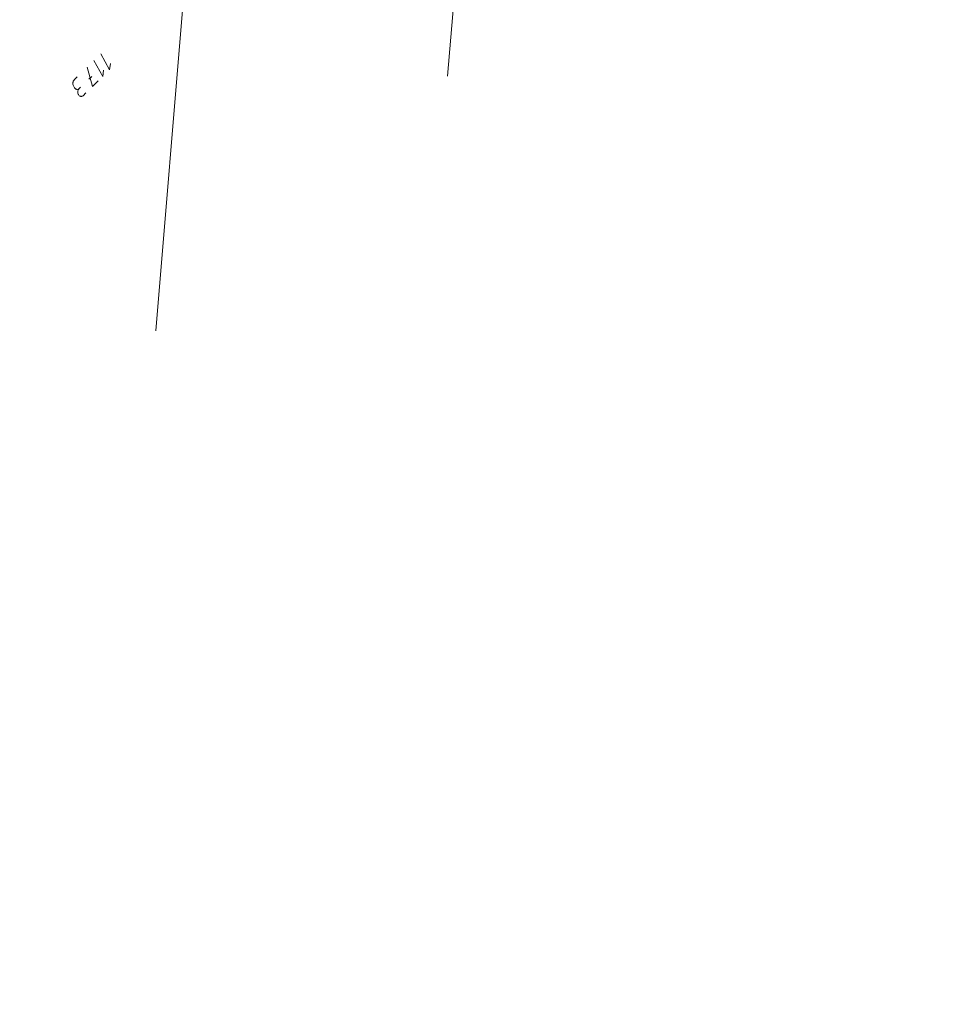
# Model space of a CAD drawing. Header units: metres. Extents: x 3425540 to 3446143, y 5432760 to 5444637.
# Tile 16 of 256: x 3435125 to 3435220, y 5437711 to 5437812. Entities that reach past the tile are written whole.
import ezdxf

# ---------------------------------------------------------------- set-up
doc = ezdxf.new("R2010")
doc.units = ezdxf.units.M
doc.layers.add('B_Flurgrenzen', color=9, linetype='Continuous', lineweight=18)
doc.layers.add('B_Gleisachse', color=9, linetype='Continuous', lineweight=25)

msp = doc.modelspace()

# ---------------------------------------------------------------- linework, layer by layer
at = {"layer": 'B_Flurgrenzen'}
for p, q in [((3435173.46, 5437864.77), (3435168.57, 5437806.02)), ((3435143.63, 5437838.98), (3435138.7, 5437779.94)), ((3435132.15, 5437805.97), (3435131.85, 5437805.69))]:
    msp.add_line(p, q, dxfattribs=at)
for points in [[(3435133.37, 5437806.63), (3435133.28, 5437805.97), (3435132.38, 5437807.6)], [(3435134.07, 5437807.31), (3435133.98, 5437806.65), (3435133.09, 5437808.28)], [(3435131.7, 5437806.94), (3435132.24, 5437804.96), (3435132.82, 5437805.52)], [(3435131.02, 5437804.88), (3435130.87, 5437804.73), (3435130.81, 5437804.69), (3435130.77, 5437804.67), (3435130.7, 5437804.65), (3435130.64, 5437804.65), (3435130.59, 5437804.67), (3435130.53, 5437804.69), (3435130.49, 5437804.72), (3435130.45, 5437804.76), (3435130.4, 5437804.83), (3435130.29, 5437805.02), (3435130.25, 5437805.1), (3435130.23, 5437805.18), (3435130.22, 5437805.27), (3435130.23, 5437805.36), (3435130.25, 5437805.41), (3435130.27, 5437805.49), (3435130.31, 5437805.57), (3435130.38, 5437805.66), (3435130.66, 5437805.94)], [(3435131.56, 5437804.3), (3435131.27, 5437804.01), (3435131.2, 5437803.96), (3435131.15, 5437803.95), (3435131.1, 5437803.94), (3435131.04, 5437803.94), (3435130.99, 5437803.95), (3435130.93, 5437803.97), (3435130.88, 5437804), (3435130.83, 5437804.06), (3435130.79, 5437804.12), (3435130.76, 5437804.17), (3435130.74, 5437804.25), (3435130.73, 5437804.34), (3435130.73, 5437804.42), (3435130.74, 5437804.51), (3435130.75, 5437804.56), (3435130.8, 5437804.65), (3435130.87, 5437804.73)]]:
    msp.add_lwpolyline(points, dxfattribs=at)
at = {"layer": 'B_Gleisachse'}
msp.add_arc((3433733.15, 5439324.54), 2026.03, 307.21422, 317.1954, dxfattribs=at)

doc.saveas('drawing.dxf')
